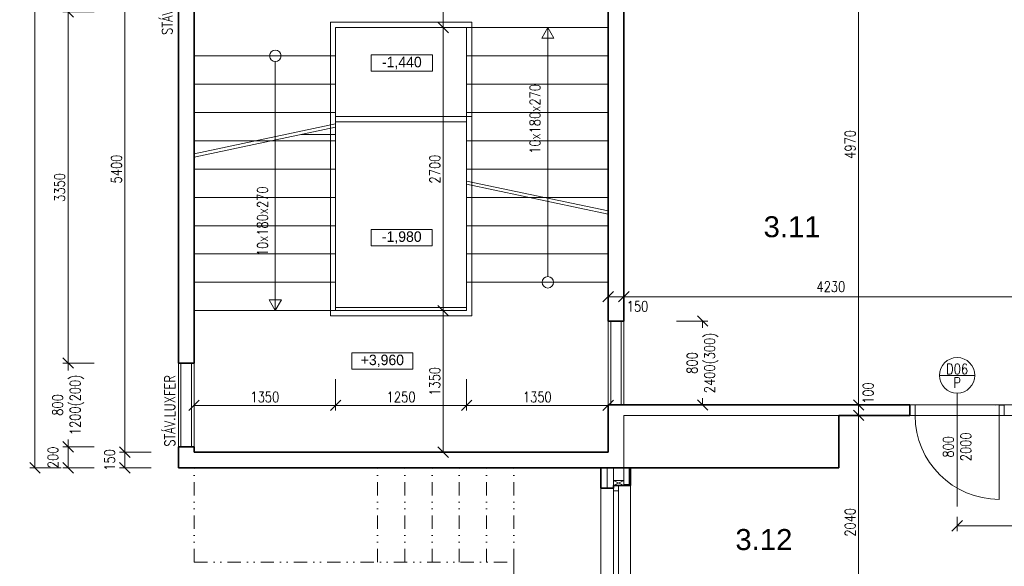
# Model space of a CAD drawing. Header units: millimetres. Extents: x -485339 to 350584, y -1189934 to 0.
# Tile 53 of 178: x -76119 to -66725, y -1119547 to -1114332. Entities that reach past the tile are written whole.
import ezdxf
from ezdxf.enums import TextEntityAlignment as Align

# ---------------------------------------------------------------- set-up
doc = ezdxf.new("R2010")
doc.units = ezdxf.units.MM
doc.header["$LTSCALE"] = 10
doc.linetypes.add('DĚLICÍ2', pattern=[15.875, 6.35, -3.175, 0, -3.175, 0, -3.175])
doc.layers.get('Defpoints').update_dxf_attribs({"color": 201})
for name, color, linetype, lineweight in [('N_dveře', 10, 'Continuous', 18), ('N_okna', 10, 'Continuous', 18), ('N_okna_konst_prof', 10, 'Continuous', 18), ('N_popis_otvory', 10, 'Continuous', 18), ('N_čáry_obrys', 10, 'Continuous', 35), ('N_čáry_obv.plášt', 212, 'Continuous', 18), ('N_čáry_obv.plášt_obrys', 212, 'Continuous', 35), ('N_čáry_plné', 10, 'Continuous', 18), ('St__otvory_dveře', 40, 'Continuous', 18), ('St_kóty', 132, 'Continuous', 18), ('St_lehký obvodový plášť', 152, 'Continuous', 18), ('St_otvory_okna', 40, 'Continuous', 18), ('St_plocha_místnosti', 250, 'Continuous', 18), ('St_popis', 250, 'Continuous', 18), ('St_čáry_nad', 250, 'DĚLICÍ2', 18), ('St_čáry_obrys', 5, 'Continuous', 35), ('St_čáry_plné', 250, 'Continuous', 18)]:
    doc.layers.add(name, color=color, linetype=linetype, lineweight=lineweight)
doc.layers.add('St_plocha_místn', color=140, linetype='Continuous', lineweight=18, plot=False)
doc.styles.add('1_50', font='txt', dxfattribs={"height": 100})
doc.styles.add('Andy', font='arial.ttf')
doc.styles.get("Standard").update_dxf_attribs({"font": 'simplex.shx', "width": 0.8})
doc.linetypes.add('ZIGZAG', pattern='A,0.00254,-5.08,[131,ltypeshp.shx,S=5.08,R=0,X=-5.08,Y=0],-10.16,[131,ltypeshp.shx,S=5.08,R=180,X=5.08,Y=0],-5.08', length=20.32254)
doc.dimstyles.new('stavebníM50 vnitřní', dxfattribs={"dimtxt": 100, "dimasz": 100, "dimexe": 50, "dimexo": 100, "dimgap": 30, "dimtad": 1, "dimdec": 0, "dimtxsty": 'Standard', "dimblk": 'OBLIQUE', "dimcen": 2.5, "dimclrd": 256, "dimclre": 256, "dimclrt": 256, "dimadec": 0, "dimazin": 0, "dimtfac": 1, "dimtdec": 0, "dimtmove": 2, "dimatfit": 2, "dimldrblk": 'OBLIQUE', "dimfxl": 250, "dimfxlon": 1, "dimlwd": -1, "dimlwe": -1, "dimarcsym": 0})

# ---------------------------------------------------------------- blocks, each defined once
blk = doc.blocks.new('G$C2A6251B2')
at = {"layer": 'St_lehký obvodový plášť', "color": 0, "ltscale": 2}
for points in [[(0, -50), (1200, -50), (1200, 0), (0, 0)], [(0, -50), (50, -50), (50, 0), (0, 0)], [(1200, -50), (1150, -50), (1150, 0), (1200, 0)]]:
    blk.add_lwpolyline(points, close=True, dxfattribs=at)
blk = doc.blocks.new('G$CC1796412')
at = {"layer": 'St__otvory_dveře', "color": 0, "ltscale": 2}
blk.add_lwpolyline([(850, 0.8), (850, 800.8)], dxfattribs=at)
at = {"layer": 'St__otvory_dveře', "ltscale": 2}
for points in [[(50, 0), (0, 0), (0, -100), (50, -100)], [(900, 0.8), (850, 0.8), (850, -99.2), (900, -99.2)]]:
    blk.add_lwpolyline(points, close=True, dxfattribs=at)
at = {"layer": 'St__otvory_dveře', "linetype": 'DĚLICÍ2', "ltscale": 2}
for points in [[(50, 0), (850, 0.8)], [(50, -100), (850, -99.2)]]:
    blk.add_lwpolyline(points, dxfattribs=at)
at = {"layer": 'St__otvory_dveře', "color": 0, "ltscale": 2}
blk.add_arc((850, 0.8), 800, 90, 180, dxfattribs=at)
blk = doc.blocks.new('_OBLIQUE')
at = {"color": 0, "linetype": 'ByBlock'}
blk.add_line((-0.5, -0.5), (0.5, 0.5), dxfattribs=at)
blk = doc.blocks.new('*D6395')
at = {"layer": 'Defpoints', "color": 0}
for p in [(-74604.9, -1114257.2), (-75656.6, -1117607.6), (-74604.9, -1117607.6)]:
    blk.add_point(p, dxfattribs=at)
at = {"layer": 'St_kóty'}
for p, q in [((-75406.6, -1114257.2), (-75706.6, -1114257.2)), ((-75656.6, -1114257.2), (-75656.6, -1117607.6)), ((-75406.6, -1117607.6), (-75706.6, -1117607.6))]:
    blk.add_line(p, q, dxfattribs=at)
at = {"layer": 'St_kóty', "linetype": 'ByBlock', "xscale": 100, "yscale": 100, "zscale": 100}
for p, rotation in [((-75656.6, -1114257.2), 90), ((-75656.6, -1117607.6), 270)]:
    blk.add_blockref('_OBLIQUE', p, dxfattribs=dict(at, rotation=rotation))
at = {"layer": 'St_kóty', "insert": (-75736.6, -1115932.4), "char_height": 100, "attachment_point": 5, "rotation": 90}
blk.add_mtext('3350', dxfattribs=at)
blk = doc.blocks.new('*D6396')
at = {"layer": 'Defpoints', "color": 0}
for p in [(-74604.9, -1117607.6), (-75656.6, -1118407.6), (-74604.9, -1118407.6)]:
    blk.add_point(p, dxfattribs=at)
at = {"layer": 'St_kóty'}
for p, q in [((-75406.6, -1117607.6), (-75706.6, -1117607.6)), ((-75656.6, -1117607.6), (-75656.6, -1117678.6)), ((-75406.6, -1118407.6), (-75706.6, -1118407.6)), ((-75656.6, -1118407.6), (-75656.6, -1118336.7))]:
    blk.add_line(p, q, dxfattribs=at)
at = {"layer": 'St_kóty', "linetype": 'ByBlock', "xscale": 100, "yscale": 100, "zscale": 100}
for p, rotation in [((-75656.6, -1117607.6), 90), ((-75656.6, -1118407.6), 270)]:
    blk.add_blockref('_OBLIQUE', p, dxfattribs=dict(at, rotation=rotation))
at = {"layer": 'St_kóty', "insert": (-75656.6, -1118007.6), "char_height": 100, "attachment_point": 5, "rotation": 90}
blk.add_mtext('800\\P1200(200)', dxfattribs=at)
blk = doc.blocks.new('*D6397')
at = {"layer": 'Defpoints', "color": 0}
for p in [(-74604.9, -1118407.6), (-75656.6, -1118607.2), (-74604.9, -1118607.2)]:
    blk.add_point(p, dxfattribs=at)
at = {"layer": 'St_kóty'}
for p, q in [((-75406.6, -1118407.6), (-75706.6, -1118407.6)), ((-75656.6, -1118407.6), (-75656.6, -1118607.2)), ((-75406.6, -1118607.2), (-75706.6, -1118607.2))]:
    blk.add_line(p, q, dxfattribs=at)
at = {"layer": 'St_kóty', "linetype": 'ByBlock', "xscale": 100, "yscale": 100, "zscale": 100}
for p, rotation in [((-75656.6, -1118407.6), 90), ((-75656.6, -1118607.2), 270)]:
    blk.add_blockref('_OBLIQUE', p, dxfattribs=dict(at, rotation=rotation))
at = {"layer": 'St_kóty', "insert": (-75801.6, -1118507.4), "char_height": 100, "attachment_point": 5, "rotation": 90}
blk.add_mtext('200', dxfattribs=at)
blk = doc.blocks.new('*D6416')
at = {"layer": 'Defpoints', "color": 0}
for p in [(-74604.9, -1113057.2), (-75115.5, -1118457.2), (-74454.9, -1118457.2)]:
    blk.add_point(p, dxfattribs=at)
at = {"layer": 'St_kóty'}
for p, q in [((-74865.5, -1113057.2), (-75165.5, -1113057.2)), ((-75115.5, -1113057.2), (-75115.5, -1118457.2)), ((-74865.5, -1118457.2), (-75165.5, -1118457.2))]:
    blk.add_line(p, q, dxfattribs=at)
at = {"layer": 'St_kóty', "linetype": 'ByBlock', "xscale": 100, "yscale": 100, "zscale": 100}
for p, rotation in [((-75115.5, -1113057.2), 90), ((-75115.5, -1118457.2), 270)]:
    blk.add_blockref('_OBLIQUE', p, dxfattribs=dict(at, rotation=rotation))
at = {"layer": 'St_kóty', "insert": (-75195.5, -1115757.2), "char_height": 100, "attachment_point": 5, "rotation": 90}
blk.add_mtext('5400', dxfattribs=at)
blk = doc.blocks.new('*D6417')
at = {"layer": 'Defpoints', "color": 0}
for p in [(-74454.9, -1118457.2), (-75115.5, -1118607.2), (-74604.9, -1118607.2)]:
    blk.add_point(p, dxfattribs=at)
at = {"layer": 'St_kóty'}
for p, q in [((-74865.5, -1118457.2), (-75165.5, -1118457.2)), ((-75115.5, -1118457.2), (-75115.5, -1118607.2)), ((-74865.5, -1118607.2), (-75165.5, -1118607.2))]:
    blk.add_line(p, q, dxfattribs=at)
at = {"layer": 'St_kóty', "linetype": 'ByBlock', "xscale": 100, "yscale": 100, "zscale": 100}
for p, rotation in [((-75115.5, -1118457.2), 90), ((-75115.5, -1118607.2), 270)]:
    blk.add_blockref('_OBLIQUE', p, dxfattribs=dict(at, rotation=rotation))
at = {"layer": 'St_kóty', "insert": (-75260.5, -1118532.2), "char_height": 100, "attachment_point": 5, "rotation": 90}
blk.add_mtext('150', dxfattribs=at)
blk = doc.blocks.new('*D6418')
at = {"layer": 'Defpoints', "color": 0}
for p in [(-74604.9, -1109627.2), (-75973, -1118607.2), (-74604.9, -1118607.2)]:
    blk.add_point(p, dxfattribs=at)
at = {"layer": 'St_kóty'}
for p, q in [((-75723, -1109627.2), (-76023, -1109627.2)), ((-75973, -1109627.2), (-75973, -1118607.2)), ((-75723, -1118607.2), (-76023, -1118607.2))]:
    blk.add_line(p, q, dxfattribs=at)
at = {"layer": 'St_kóty', "linetype": 'ByBlock', "xscale": 100, "yscale": 100, "zscale": 100}
for p, rotation in [((-75973, -1109627.2), 90), ((-75973, -1118607.2), 270)]:
    blk.add_blockref('_OBLIQUE', p, dxfattribs=dict(at, rotation=rotation))
at = {"layer": 'St_kóty', "insert": (-76053, -1114117.2), "char_height": 100, "attachment_point": 5, "rotation": 90}
blk.add_mtext('8980', dxfattribs=at)
blk = doc.blocks.new('*D6419')
at = {"layer": 'Defpoints', "color": 0}
for p in [(-73104.9, -1117077.2), (-73104.9, -1118011.3), (-74454.9, -1118457.2)]:
    blk.add_point(p, dxfattribs=at)
at = {"layer": 'St_kóty'}
for p, q in [((-73104.9, -1117761.3), (-73104.9, -1118061.3)), ((-74454.9, -1118261.3), (-74454.9, -1117961.3)), ((-74454.9, -1118011.3), (-73104.9, -1118011.3))]:
    blk.add_line(p, q, dxfattribs=at)
at = {"layer": 'St_kóty', "linetype": 'ByBlock', "xscale": 100, "yscale": 100, "zscale": 100, "rotation": 180}
blk.add_blockref('_OBLIQUE', (-74454.9, -1118011.3), dxfattribs=at)
at = {"layer": 'St_kóty', "linetype": 'ByBlock', "xscale": 100, "yscale": 100, "zscale": 100}
blk.add_blockref('_OBLIQUE', (-73104.9, -1118011.3), dxfattribs=at)
at = {"layer": 'St_kóty', "insert": (-73779.9, -1117931.3), "char_height": 100, "attachment_point": 5}
blk.add_mtext('1350', dxfattribs=at)
blk = doc.blocks.new('*D6420')
at = {"layer": 'Defpoints', "color": 0}
for p in [(-73104.9, -1117077.2), (-71854.9, -1117107.2), (-71854.9, -1118011.3)]:
    blk.add_point(p, dxfattribs=at)
at = {"layer": 'St_kóty'}
for p, q in [((-73104.9, -1117761.3), (-73104.9, -1118061.3)), ((-71854.9, -1117761.3), (-71854.9, -1118061.3)), ((-73104.9, -1118011.3), (-71854.9, -1118011.3))]:
    blk.add_line(p, q, dxfattribs=at)
at = {"layer": 'St_kóty', "linetype": 'ByBlock', "xscale": 100, "yscale": 100, "zscale": 100, "rotation": 180}
blk.add_blockref('_OBLIQUE', (-73104.9, -1118011.3), dxfattribs=at)
at = {"layer": 'St_kóty', "linetype": 'ByBlock', "xscale": 100, "yscale": 100, "zscale": 100}
blk.add_blockref('_OBLIQUE', (-71854.9, -1118011.3), dxfattribs=at)
at = {"layer": 'St_kóty', "insert": (-72479.9, -1117931.3), "char_height": 100, "attachment_point": 5}
blk.add_mtext('1250', dxfattribs=at)
blk = doc.blocks.new('*D6421')
at = {"layer": 'Defpoints', "color": 0}
for p in [(-71854.9, -1117107.2), (-70504.9, -1117107.2), (-70504.9, -1118011.3)]:
    blk.add_point(p, dxfattribs=at)
at = {"layer": 'St_kóty'}
for p, q in [((-71854.9, -1117761.3), (-71854.9, -1118061.3)), ((-70504.9, -1117761.3), (-70504.9, -1118061.3)), ((-71854.9, -1118011.3), (-70504.9, -1118011.3))]:
    blk.add_line(p, q, dxfattribs=at)
at = {"layer": 'St_kóty', "linetype": 'ByBlock', "xscale": 100, "yscale": 100, "zscale": 100, "rotation": 180}
blk.add_blockref('_OBLIQUE', (-71854.9, -1118011.3), dxfattribs=at)
at = {"layer": 'St_kóty', "linetype": 'ByBlock', "xscale": 100, "yscale": 100, "zscale": 100}
blk.add_blockref('_OBLIQUE', (-70504.9, -1118011.3), dxfattribs=at)
at = {"layer": 'St_kóty', "insert": (-71179.9, -1117931.3), "char_height": 100, "attachment_point": 5}
blk.add_mtext('1350', dxfattribs=at)
blk = doc.blocks.new('*D6422')
at = {"layer": 'Defpoints', "color": 0}
for p in [(-72078.4, -1117107.2), (-71854.9, -1117107.2), (-72479.9, -1118457.2)]:
    blk.add_point(p, dxfattribs=at)
at = {"layer": 'St_kóty'}
for p, q in [((-71954.9, -1117107.2), (-72128.4, -1117107.2)), ((-72078.4, -1118457.2), (-72078.4, -1117107.2)), ((-72328.4, -1118457.2), (-72028.4, -1118457.2))]:
    blk.add_line(p, q, dxfattribs=at)
at = {"layer": 'St_kóty', "linetype": 'ByBlock', "xscale": 100, "yscale": 100, "zscale": 100}
for p, rotation in [((-72078.4, -1117107.2), 90), ((-72078.4, -1118457.2), 270)]:
    blk.add_blockref('_OBLIQUE', p, dxfattribs=dict(at, rotation=rotation))
at = {"layer": 'St_kóty', "insert": (-72158.4, -1117782.2), "char_height": 100, "attachment_point": 5, "rotation": 90}
blk.add_mtext('1350', dxfattribs=at)
blk = doc.blocks.new('*D6423')
at = {"layer": 'Defpoints', "color": 0}
for p in [(-72078.4, -1114407.2), (-71854.9, -1114407.2), (-71854.9, -1117107.2)]:
    blk.add_point(p, dxfattribs=at)
at = {"layer": 'St_kóty'}
for p, q in [((-71954.9, -1114407.2), (-72128.4, -1114407.2)), ((-72078.4, -1117107.2), (-72078.4, -1114407.2)), ((-71954.9, -1117107.2), (-72128.4, -1117107.2))]:
    blk.add_line(p, q, dxfattribs=at)
at = {"layer": 'St_kóty', "linetype": 'ByBlock', "xscale": 100, "yscale": 100, "zscale": 100}
for p, rotation in [((-72078.4, -1114407.2), 90), ((-72078.4, -1117107.2), 270)]:
    blk.add_blockref('_OBLIQUE', p, dxfattribs=dict(at, rotation=rotation))
at = {"layer": 'St_kóty', "insert": (-72158.4, -1115757.2), "char_height": 100, "attachment_point": 5, "rotation": 90}
blk.add_mtext('2700', dxfattribs=at)
blk = doc.blocks.new('*D6424')
at = {"layer": 'Defpoints', "color": 0}
for p in [(-72078.4, -1113057.2), (-71879.9, -1113057.2), (-71854.9, -1114407.2)]:
    blk.add_point(p, dxfattribs=at)
at = {"layer": 'St_kóty'}
for p, q in [((-71979.9, -1113057.2), (-72128.4, -1113057.2)), ((-72078.4, -1114407.2), (-72078.4, -1113057.2)), ((-71954.9, -1114407.2), (-72128.4, -1114407.2))]:
    blk.add_line(p, q, dxfattribs=at)
at = {"layer": 'St_kóty', "linetype": 'ByBlock', "xscale": 100, "yscale": 100, "zscale": 100}
for p, rotation in [((-72078.4, -1113057.2), 90), ((-72078.4, -1114407.2), 270)]:
    blk.add_blockref('_OBLIQUE', p, dxfattribs=dict(at, rotation=rotation))
at = {"layer": 'St_kóty', "insert": (-72158.4, -1113732.2), "char_height": 100, "attachment_point": 5, "rotation": 90}
blk.add_mtext('1350', dxfattribs=at)
blk = doc.blocks.new('*D6425')
at = {"layer": 'Defpoints', "color": 0}
for p in [(-70354.9, -1116975.2), (-70504.9, -1117207.2), (-70354.9, -1117207.2)]:
    blk.add_point(p, dxfattribs=at)
at = {"layer": 'St_kóty'}
for p, q in [((-70504.9, -1117107.2), (-70504.9, -1116925.2)), ((-70504.9, -1116975.2), (-70354.9, -1116975.2)), ((-70354.9, -1117107.2), (-70354.9, -1116925.2))]:
    blk.add_line(p, q, dxfattribs=at)
at = {"layer": 'St_kóty', "linetype": 'ByBlock', "xscale": 100, "yscale": 100, "zscale": 100, "rotation": 180}
blk.add_blockref('_OBLIQUE', (-70504.9, -1116975.2), dxfattribs=at)
at = {"layer": 'St_kóty', "linetype": 'ByBlock', "xscale": 100, "yscale": 100, "zscale": 100}
blk.add_blockref('_OBLIQUE', (-70354.9, -1116975.2), dxfattribs=at)
at = {"layer": 'St_kóty', "insert": (-70224.1, -1117066.2), "char_height": 100, "attachment_point": 5}
blk.add_mtext('150', dxfattribs=at)
blk = doc.blocks.new('*D6426')
at = {"layer": 'Defpoints', "color": 0}
for p in [(-66124.9, -1116975.2), (-70354.9, -1117207.2), (-66124.9, -1118007.2)]:
    blk.add_point(p, dxfattribs=at)
at = {"layer": 'St_kóty'}
for p, q in [((-70354.9, -1117107.2), (-70354.9, -1116925.2)), ((-70354.9, -1116975.2), (-66124.9, -1116975.2)), ((-66124.9, -1117225.2), (-66124.9, -1116925.2))]:
    blk.add_line(p, q, dxfattribs=at)
at = {"layer": 'St_kóty', "linetype": 'ByBlock', "xscale": 100, "yscale": 100, "zscale": 100, "rotation": 180}
blk.add_blockref('_OBLIQUE', (-70354.9, -1116975.2), dxfattribs=at)
at = {"layer": 'St_kóty', "linetype": 'ByBlock', "xscale": 100, "yscale": 100, "zscale": 100}
blk.add_blockref('_OBLIQUE', (-66124.9, -1116975.2), dxfattribs=at)
at = {"layer": 'St_kóty', "insert": (-68379.4, -1116878.7), "char_height": 100, "attachment_point": 5}
blk.add_mtext('4230', dxfattribs=at)
blk = doc.blocks.new('*D6440')
at = {"layer": 'Defpoints', "color": 0}
for p in [(-68054.9, -1113037.2), (-68114.9, -1118007.2), (-67624.9, -1118007.2)]:
    blk.add_point(p, dxfattribs=at)
at = {"layer": 'St_kóty'}
for p, q in [((-68114.9, -1113037.2), (-68164.9, -1113037.2)), ((-68114.9, -1113037.2), (-68114.9, -1118007.2)), ((-67864.9, -1118007.2), (-68164.9, -1118007.2))]:
    blk.add_line(p, q, dxfattribs=at)
at = {"layer": 'St_kóty', "linetype": 'ByBlock', "xscale": 100, "yscale": 100, "zscale": 100}
for p, rotation in [((-68114.9, -1113037.2), 90), ((-68114.9, -1118007.2), 270)]:
    blk.add_blockref('_OBLIQUE', p, dxfattribs=dict(at, rotation=rotation))
at = {"layer": 'St_kóty', "insert": (-68194.9, -1115522.2), "char_height": 100, "attachment_point": 5, "rotation": 90}
blk.add_mtext('4970', dxfattribs=at)
blk = doc.blocks.new('*D6441')
at = {"layer": 'Defpoints', "color": 0}
for p in [(-67624.9, -1118007.2), (-68114.9, -1118107.2), (-67624.9, -1118107.2)]:
    blk.add_point(p, dxfattribs=at)
at = {"layer": 'St_kóty'}
for p, q in [((-67864.9, -1118007.2), (-68164.9, -1118007.2)), ((-68114.9, -1118007.2), (-68114.9, -1118107.2)), ((-67864.9, -1118107.2), (-68164.9, -1118107.2))]:
    blk.add_line(p, q, dxfattribs=at)
at = {"layer": 'St_kóty', "linetype": 'ByBlock', "xscale": 100, "yscale": 100, "zscale": 100}
for p, rotation in [((-68114.9, -1118007.2), 90), ((-68114.9, -1118107.2), 270)]:
    blk.add_blockref('_OBLIQUE', p, dxfattribs=dict(at, rotation=rotation))
at = {"layer": 'St_kóty', "insert": (-68024.3, -1117894.7), "char_height": 100, "attachment_point": 5, "rotation": 90}
blk.add_mtext('100', dxfattribs=at)
blk = doc.blocks.new('*D6442')
at = {"layer": 'Defpoints', "color": 0}
for p in [(-67624.9, -1118107.2), (-68154.9, -1120147.2), (-68114.9, -1120147.2)]:
    blk.add_point(p, dxfattribs=at)
at = {"layer": 'St_kóty'}
for p, q in [((-67864.9, -1118107.2), (-68164.9, -1118107.2)), ((-68114.9, -1118107.2), (-68114.9, -1120147.2)), ((-68114.9, -1120147.2), (-68064.9, -1120147.2))]:
    blk.add_line(p, q, dxfattribs=at)
at = {"layer": 'St_kóty', "linetype": 'ByBlock', "xscale": 100, "yscale": 100, "zscale": 100}
for p, rotation in [((-68114.9, -1118107.2), 90), ((-68114.9, -1120147.2), 270)]:
    blk.add_blockref('_OBLIQUE', p, dxfattribs=dict(at, rotation=rotation))
at = {"layer": 'St_kóty', "insert": (-68194.9, -1119127.2), "char_height": 100, "attachment_point": 5, "rotation": 90}
blk.add_mtext('2040', dxfattribs=at)
blk = doc.blocks.new('*D6467')
at = {"layer": 'Defpoints', "color": 0}
for p in [(-67174.9, -1118975.3), (-65175.3, -1118975.3), (-65175.3, -1119160.9)]:
    blk.add_point(p, dxfattribs=at)
at = {"layer": 'St_kóty'}
for p, q in [((-67174.9, -1119075.3), (-67174.9, -1119210.9)), ((-67174.9, -1119160.9), (-65175.3, -1119160.9)), ((-65175.3, -1119075.3), (-65175.3, -1119210.9))]:
    blk.add_line(p, q, dxfattribs=at)
at = {"layer": 'St_kóty', "linetype": 'ByBlock', "xscale": 100, "yscale": 100, "zscale": 100, "rotation": 180}
blk.add_blockref('_OBLIQUE', (-67174.9, -1119160.9), dxfattribs=at)
at = {"layer": 'St_kóty', "linetype": 'ByBlock', "xscale": 100, "yscale": 100, "zscale": 100}
blk.add_blockref('_OBLIQUE', (-65175.3, -1119160.9), dxfattribs=at)
at = {"layer": 'St_kóty', "insert": (-66175.1, -1119080.9), "char_height": 100, "attachment_point": 5}
blk.add_mtext('2000', dxfattribs=at)
blk = doc.blocks.new('*D6580')
at = {"layer": 'Defpoints', "color": 0}
for p in [(-70354.9, -1117207.2), (-69603.3, -1117207.2), (-70354.9, -1118007.2)]:
    blk.add_point(p, dxfattribs=at)
at = {"layer": 'St_kóty'}
for p, q in [((-69853.3, -1117207.2), (-69553.3, -1117207.2)), ((-69603.3, -1117207.2), (-69603.3, -1117270.5)), ((-69603.3, -1118007.2), (-69603.3, -1117943.9)), ((-69853.3, -1118007.2), (-69553.3, -1118007.2))]:
    blk.add_line(p, q, dxfattribs=at)
at = {"layer": 'St_kóty', "linetype": 'ByBlock', "xscale": 100, "yscale": 100, "zscale": 100}
for p, rotation in [((-69603.3, -1117207.2), 90), ((-69603.3, -1118007.2), 270)]:
    blk.add_blockref('_OBLIQUE', p, dxfattribs=dict(at, rotation=rotation))
at = {"layer": 'St_kóty', "insert": (-69603.3, -1117607.2), "char_height": 100, "attachment_point": 5, "rotation": 90}
blk.add_mtext('800\\P2400(300)', dxfattribs=at)

msp = doc.modelspace()

# ---------------------------------------------------------------- linework, layer by layer
at = {"layer": 'N_okna_konst_prof'}
for points in [[(-70304.4, -1118607.2), (-70304.4, -1118764.7), (-70354.9, -1118764.7)], [(-70354.9, -1118727.2), (-70354.9, -1118607.2)]]:
    msp.add_lwpolyline(points, dxfattribs=at)
at = {"layer": 'N_popis_otvory'}
msp.add_lwpolyline([(-67174.9, -1118975.3), (-67174.9, -1117894)], dxfattribs=at)
msp.add_circle((-67174.9, -1117725), 169, dxfattribs=at)
at = {"layer": 'N_čáry_obrys'}
msp.add_lwpolyline([(-70291.9, -1118607.2), (-70291.9, -1118777.2), (-70454.9, -1118777.2), (-70454.9, -1118802.2)], dxfattribs=at)
at = {"layer": 'N_čáry_obv.plášt', "linetype": 'ZIGZAG'}
msp.add_line((-70514.9, -1118607.2), (-70514.9, -1118802.2), dxfattribs=at)
at = {"layer": 'N_čáry_obv.plášt', "ltscale": 2}
msp.add_line((-70454.9, -1118607.2), (-70454.9, -1118802.2), dxfattribs=at)
at = {"layer": 'N_čáry_obv.plášt'}
msp.add_lwpolyline([(-70574.9, -1118607.2), (-70574.9, -1127587.2)], dxfattribs=at)
at = {"layer": 'N_čáry_obv.plášt_obrys'}
for p, q in [((-70574.9, -1118802.2), (-70574.9, -1118607.2)), ((-70454.9, -1118802.2), (-70574.9, -1118802.2))]:
    msp.add_line(p, q, dxfattribs=at)
at = {"layer": 'N_čáry_plné'}
msp.add_lwpolyline([(-67343.9, -1117725), (-67005.9, -1117725)], dxfattribs=at)
at = {"layer": 'N_čáry_plné', "ltscale": 2}
msp.add_lwpolyline([(-70291.9, -1118607.2), (-70291.9, -1120147.2)], dxfattribs=at)
at = {"layer": 'St_kóty'}
for points in [[(-72764.2, -1114668), (-72180.9, -1114668), (-72180.9, -1114823.3), (-72764.2, -1114823.3)], [(-72765.2, -1116333.1), (-72181.9, -1116333.1), (-72181.9, -1116488.5), (-72765.2, -1116488.5)], [(-72950, -1117509.2), (-72366.7, -1117509.2), (-72366.7, -1117664.5), (-72950, -1117664.5)]]:
    msp.add_lwpolyline(points, close=True, dxfattribs=at)
at = {"layer": 'St_otvory_okna', "ltscale": 2}
for points in [[(-70479.9, -1118007.2), (-70479.9, -1117207.2)], [(-70379.9, -1118007.2), (-70379.9, -1117207.2)], [(-74579.9, -1118407.6), (-74579.9, -1117607.6)], [(-74479.9, -1118407.6), (-74479.9, -1117607.6)]]:
    msp.add_lwpolyline(points, dxfattribs=at)
at = {"layer": 'St_plocha_místn'}
for points in [[(-70354.9, -1118007.2), (-66124.9, -1118007.2), (-66124.9, -1113037.2), (-70354.9, -1113037.2)], [(-68304.9, -1118107.2), (-68304.9, -1118607.2), (-70291.9, -1118607.2), (-70291.9, -1120147.2), (-67104.9, -1120147.2), (-67104.9, -1128074.2), (-65175.3, -1128074.2), (-65175.3, -1118107.2)]]:
    msp.add_lwpolyline(points, close=True, dxfattribs=at)
at = {"layer": 'St_čáry_nad', "ltscale": 2}
for points in [[(-74454.9, -1119507.2), (-74454.9, -1118607.2)], [(-72704.9, -1119507.2), (-72704.9, -1118607.2)], [(-72444.9, -1119507.2), (-72444.9, -1118607.2)], [(-72184.9, -1119507.2), (-72184.9, -1118607.2)], [(-71924.9, -1119507.2), (-71924.9, -1118607.2)], [(-71664.9, -1119507.2), (-71664.9, -1118607.2)], [(-71404.9, -1119507.2), (-71404.9, -1118607.2)], [(-74454.9, -1119507.2), (-71404.9, -1119507.2), (-71404.9, -1126492.2), (-74360.1, -1126492.2)]]:
    msp.add_lwpolyline(points, dxfattribs=at)
at = {"layer": 'St_čáry_obrys', "ltscale": 2}
for points in [[(-74604.9, -1114257.2), (-74604.9, -1117607.6)], [(-74454.9, -1117607.6), (-74454.9, -1114257.2)], [(-70504.9, -1114232.2), (-70504.9, -1117207.2)], [(-70354.9, -1114232.2), (-70354.9, -1117207.2)], [(-70354.9, -1117207.2), (-70504.9, -1117207.2)], [(-74454.9, -1117607.6), (-74604.9, -1117607.6)], [(-70504.9, -1118007.2), (-70504.9, -1118457.2)], [(-67624.9, -1118007.2), (-70504.9, -1118007.2)], [(-67624.9, -1118007.2), (-67624.9, -1118107.2)], [(-68304.9, -1118107.2), (-68304.9, -1118607.2)], [(-67624.9, -1118107.2), (-68304.9, -1118107.2)], [(-74604.9, -1118407.6), (-74604.9, -1118607.2)], [(-74454.9, -1118407.6), (-74604.9, -1118407.6)], [(-74454.9, -1118457.2), (-74454.9, -1118407.6)], [(-70504.9, -1118457.2), (-74454.9, -1118457.2)], [(-70354.9, -1118607.2), (-74604.9, -1118607.2)], [(-68304.9, -1118607.2), (-70354.9, -1118607.2)]]:
    msp.add_lwpolyline(points, dxfattribs=at)
at = {"layer": 'St_čáry_plné', "ltscale": 2}
for points in [[(-73154.9, -1114357.2), (-73154.9, -1117157.2)], [(-71804.9, -1114357.2), (-73154.9, -1114357.2)], [(-71804.9, -1114357.2), (-71804.9, -1117157.2)], [(-73104.9, -1114407.2), (-73104.9, -1117107.2)], [(-70504.9, -1114407.2), (-73104.9, -1114407.2)], [(-71854.9, -1114407.2), (-71854.9, -1117107.2)], [(-71079.9, -1116782.6), (-71079.9, -1114407.2)], [(-73104.9, -1114677.2), (-74454.9, -1114677.2)], [(-73679.9, -1114731.8), (-73679.9, -1117107.2)], [(-70504.9, -1114677.2), (-71854.9, -1114677.2)], [(-73104.9, -1114947.2), (-74454.9, -1114947.2)], [(-70504.9, -1114947.2), (-71854.9, -1114947.2)], [(-73104.9, -1115217.2), (-74454.9, -1115217.2)], [(-70504.9, -1115217.2), (-71854.9, -1115217.2)], [(-71804.9, -1115257.2), (-73104.9, -1115257.2)], [(-71854.9, -1115307.2), (-73104.9, -1115307.2)], [(-73104.9, -1115327.2), (-74454.9, -1115611.9)], [(-73104.9, -1115357.9), (-74454.9, -1115642.6)], [(-73104.9, -1115487.2), (-74454.9, -1115487.2)], [(-73104.9, -1115427.2), (-73433.6, -1115427.2)], [(-70504.9, -1115487.2), (-71854.9, -1115487.2)], [(-73104.9, -1115757.2), (-74454.9, -1115757.2)], [(-70504.9, -1115757.2), (-71854.9, -1115757.2)], [(-70504.9, -1116156.5), (-71854.9, -1115871.8)], [(-70504.9, -1116187.2), (-71854.9, -1115902.4)], [(-73104.9, -1116027.2), (-74454.9, -1116027.2)], [(-70504.9, -1116027.2), (-71854.9, -1116027.2)], [(-73104.9, -1116297.2), (-74454.9, -1116297.2)], [(-70504.9, -1116297.2), (-71854.9, -1116297.2)], [(-73104.9, -1116567.2), (-74454.9, -1116567.2)], [(-70504.9, -1116567.2), (-71854.9, -1116567.2)], [(-73104.9, -1116837.2), (-74454.9, -1116837.2)], [(-70504.9, -1116837.2), (-71854.9, -1116837.2)], [(-71854.9, -1117077.2), (-73104.9, -1117077.2)], [(-73104.9, -1117107.2), (-74454.9, -1117107.2)], [(-71804.9, -1117157.2), (-73154.9, -1117157.2)], [(-71854.9, -1117107.2), (-73104.9, -1117107.2)], [(-70504.9, -1118007.2), (-70504.9, -1117207.2)], [(-70354.9, -1117207.2), (-70354.9, -1118007.2)], [(-74604.9, -1118407.6), (-74604.9, -1117607.6)], [(-74454.9, -1117607.6), (-74454.9, -1118407.6)], [(-68304.9, -1118107.2), (-70354.9, -1118107.2), (-70354.9, -1118607.2)]]:
    msp.add_lwpolyline(points, dxfattribs=at)
for points in [[(-71079.9, -1114407.2), (-71138.5, -1114508.6), (-71021.3, -1114508.6)], [(-73679.9, -1117107.2), (-73738.5, -1117005.7), (-73621.3, -1117005.7)]]:
    msp.add_lwpolyline(points, close=True, dxfattribs=at)
at = {"layer": 'St_čáry_plné'}
msp.add_lwpolyline([(-70454.9, -1118777.2), (-70454.9, -1118727.2), (-70354.9, -1118727.2), (-70354.9, -1118777.2)], close=True, dxfattribs=at)
for points in [[(-70354.9, -1118777.2), (-70454.9, -1118727.2)], [(-70354.9, -1118727.2), (-70454.9, -1118777.2)]]:
    msp.add_lwpolyline(points, dxfattribs=at)
at = {"layer": 'St_čáry_plné', "ltscale": 2}
for centre in [(-73679.9, -1114677.2), (-71079.9, -1116837.2)]:
    msp.add_circle(centre, 54.6, dxfattribs=at)

# ---------------------------------------------------------------- block references
at = {"layer": 'N_dveře', "ltscale": 2, "xscale": -1, "rotation": 179.9999999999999}
msp.add_blockref('G$CC1796412', (-67624.9, -1118107.2), dxfattribs=at)
at = {"layer": 'N_okna', "ltscale": 2, "rotation": 90}
msp.add_blockref('G$C2A6251B2', (-70454.9, -1119977.2), dxfattribs=at)

# ---------------------------------------------------------------- texts
at = {"layer": 'N_popis_otvory', "width": 0.8}
for s, p in [('D06', (-67174.9, -1117665.1)), ('P', (-67174.9, -1117794.9))]:
    msp.add_text(s, height=100, dxfattribs=at).set_placement(p, align=Align.MIDDLE_CENTER)
at = {"layer": 'N_popis_otvory', "insert": (-67174.9, -1118406.9), "char_height": 100, "width": 1342.526, "attachment_point": 5, "rotation": 90}
msp.add_mtext('800\\P2000', dxfattribs=at)
at = {"layer": 'St_kóty', "char_height": 100, "attachment_point": 5, "style": '1_50'}
for s, insert in [('-1,440', (-72472.6, -1114745.6)), ('-1,980', (-72473.6, -1116410.8)), ('+3,960', (-72658.3, -1117586.9))]:
    msp.add_mtext_dynamic_manual_height_columns(s, width=890.536, gutter_width=500, heights=[0], dxfattribs=dict(at, insert=insert))
at = {"layer": 'St_otvory_okna', "lineweight": 18, "width": 0.8}
for p in [(-74660.9, -1114476.9), (-74635.6, -1118406)]:
    msp.add_text('STÁV.LUXFER', height=100, rotation=90, dxfattribs=at).set_placement(p)
at = {"layer": 'St_plocha_místnosti', "ltscale": 2, "style": 'Andy'}
for s, p in [('3.11', (-69021.7, -1116407.1)), ('3.12', (-69290.4, -1119391.3))]:
    msp.add_text(s, height=200, dxfattribs=at).set_placement(p)
at = {"layer": 'St_popis', "ltscale": 2, "width": 0.8}
for p in [(-71152.8, -1115611.5), (-73752.8, -1116588.6)]:
    msp.add_text('10x180x270', height=100, rotation=90, dxfattribs=at).set_placement(p)

# ---------------------------------------------------------------- dimensions: what is measured, and where the dimension line sits
at = {"layer": 'St_kóty'}
for base, p1, p2, picture, middle in [((-75973, -1118607.2), (-74604.9, -1109627.2), (-74604.9, -1118607.2), '*D6418', (-76053, -1114117.2)), ((-75115.5, -1118457.2), (-74604.9, -1113057.2), (-74454.9, -1118457.2), '*D6416', (-75195.5, -1115757.2)), ((-72078.4, -1113057.2), (-71854.9, -1114407.2), (-71879.9, -1113057.2), '*D6424', (-72158.4, -1113732.2)), ((-68114.9, -1118007.2), (-68054.9, -1113037.2), (-67624.9, -1118007.2), '*D6440', (-68194.9, -1115522.2)), ((-75656.6, -1117607.6), (-74604.9, -1114257.2), (-74604.9, -1117607.6), '*D6395', (-75736.6, -1115932.4)), ((-72078.4, -1114407.2), (-71854.9, -1117107.2), (-71854.9, -1114407.2), '*D6423', (-72158.4, -1115757.2)), ((-72078.4, -1117107.2), (-72479.9, -1118457.2), (-71854.9, -1117107.2), '*D6422', (-72158.4, -1117782.2)), ((-68114.9, -1120147.2), (-67624.9, -1118107.2), (-68154.9, -1120147.2), '*D6442', (-68194.9, -1119127.2)), ((-75656.6, -1118607.2), (-74604.9, -1118407.6), (-74604.9, -1118607.2), '*D6397', (-75801.6, -1118507.4)), ((-75115.5, -1118607.2), (-74454.9, -1118457.2), (-74604.9, -1118607.2), '*D6417', (-75260.5, -1118532.2))]:
    dim = msp.add_linear_dim(base=base, p1=p1, p2=p2, angle=90, dimstyle='stavebníM50 vnitřní', dxfattribs=at)
    dim.commit()
    dim.dimension.update_dxf_attribs({"geometry": picture, "text_midpoint": middle})
for base, p1, p2, picture, middle in [((-66124.9, -1116975.2), (-70354.9, -1117207.2), (-66124.9, -1118007.2), '*D6426', (-68379.4, -1116878.7)), ((-70354.9, -1116975.2), (-70504.9, -1117207.2), (-70354.9, -1117207.2), '*D6425', (-70224.1, -1117066.2))]:
    dim = msp.add_linear_dim(base=base, p1=p1, p2=p2, dimstyle='stavebníM50 vnitřní', dxfattribs=at)
    dim.commit()
    dim.dimension.update_dxf_attribs({"geometry": picture, "text_midpoint": middle, "dimtype": 160})
for base, p1, p2, picture, middle in [((-73104.9, -1118011.3), (-74454.9, -1118457.2), (-73104.9, -1117077.2), '*D6419', (-73779.9, -1117931.3)), ((-71854.9, -1118011.3), (-73104.9, -1117077.2), (-71854.9, -1117107.2), '*D6420', (-72479.9, -1117931.3)), ((-70504.9, -1118011.3), (-71854.9, -1117107.2), (-70504.9, -1117107.2), '*D6421', (-71179.9, -1117931.3)), ((-65175.3, -1119160.9), (-67174.9, -1118975.3), (-65175.3, -1118975.3), '*D6467', (-66175.1, -1119080.9))]:
    dim = msp.add_linear_dim(base=base, p1=p1, p2=p2, dimstyle='stavebníM50 vnitřní', dxfattribs=at)
    dim.commit()
    dim.dimension.update_dxf_attribs({"geometry": picture, "text_midpoint": middle})
for base, p1, p2, text, picture, middle in [((-69603.3, -1117207.2), (-70354.9, -1118007.2), (-70354.9, -1117207.2), '<>\\P2400(300)', '*D6580', (-69603.3, -1117607.2)), ((-75656.6, -1118407.6), (-74604.9, -1117607.6), (-74604.9, -1118407.6), '<>\\P1200(200)', '*D6396', (-75656.6, -1118007.6))]:
    dim = msp.add_linear_dim(base=base, p1=p1, p2=p2, angle=90, text=text, dimstyle='stavebníM50 vnitřní', override={"dimtxsty": 'Standard'}, dxfattribs=at)
    dim.commit()
    dim.dimension.update_dxf_attribs({"geometry": picture, "text_midpoint": middle, "dimtype": 160})
dim = msp.add_linear_dim(base=(-68114.9, -1118107.2), p1=(-67624.9, -1118007.2), p2=(-67624.9, -1118107.2), angle=90, dimstyle='stavebníM50 vnitřní', dxfattribs=at)
dim.commit()
dim.dimension.update_dxf_attribs({"geometry": '*D6441', "text_midpoint": (-68024.3, -1117894.7), "dimtype": 160})

doc.saveas('drawing.dxf')
